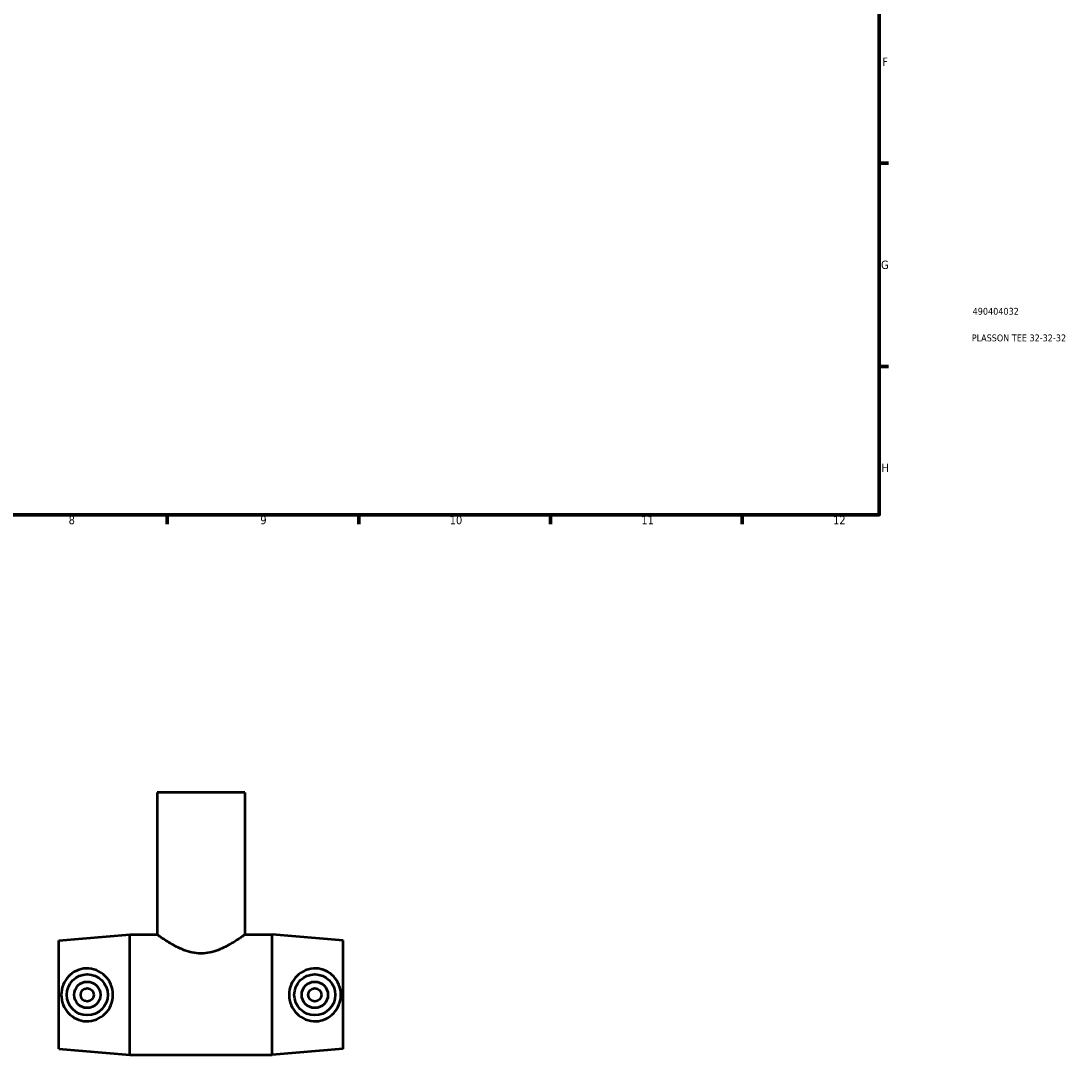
# Model space of a CAD drawing. Header units: millimetres. Extents: x -126 to 1435, y -177 to 1718.
# Tile 2 of 7: x 507 to 891, y -177 to 200. Entities that reach past the tile are written whole.
import ezdxf

# ---------------------------------------------------------------- set-up
doc = ezdxf.new("R2010")
doc.units = ezdxf.units.MM
for name, color, linetype, lineweight in [('Border (ANSI)', 7, 'Continuous', 70), ('Title (ISO)', 7, 'Continuous', 50), ('Visible (ANSI)', 7, 'Continuous', 50)]:
    doc.layers.add(name, color=color, linetype=linetype, lineweight=lineweight)
doc.styles.add('Note Text (ANSI)', font='tahoma.ttf')
doc.styles.add('Note Text (ISO)', font='tahoma.ttf')

# ---------------------------------------------------------------- blocks, each defined once
blk = doc.blocks.new('Borders Default Border')
at = {"layer": 'Border (ANSI)'}
for p, q in [((821, 148.5), (824.45, 148.5)), ((821, 74.25), (824.45, 74.25)), ((560.67, 20), (560.67, 16.55)), ((630.75, 20), (630.75, 16.55)), ((700.83, 20), (700.83, 16.55)), ((770.92, 20), (770.92, 16.55))]:
    blk.add_line(p, q, dxfattribs=at)
at = {"layer": 'Border (ANSI)', "flags": 128}
blk.add_lwpolyline([(20, 20), (20, 574), (821, 574), (821, 20), (20, 20)], dxfattribs=at)
at = {"layer": 'Border (ANSI)', "color": 230, "true_color": 0xff0080, "attachment_point": 7, "style": 'Note Text (ANSI)'}
for s, insert, char_height in [('F', (822.14, 184.1), 3.05), ('G', (821.66, 109.79), 3.05), ('H', (821.81, 35.6), 3.05), ('8', (524.63, 16.48), 3.05), ('9', (594.7, 16.49), 3.05), ('10', (663.96, 16.49), 3.048), ('11', (734.04, 16.55), 3.048), ('12', (804.13, 16.55), 3.048)]:
    blk.add_mtext(s, dxfattribs=dict(at, insert=insert, char_height=char_height))
blk = doc.blocks.new('Title Blocks ISO')
at = {"layer": 'Title (ISO)', "color": 232, "true_color": 0xca0064, "style": 'Note Text (ISO)'}
for tag, p in [('PART_NUMBER_001', (34.16, 73.13)), ('DESCRIPTION_001', (33.84, 63.4))]:
    blk.add_attdef(tag, p, '', height=2.5, dxfattribs=at)

msp = doc.modelspace()

# ---------------------------------------------------------------- linework, layer by layer
at = {"layer": 'Visible (ANSI)'}
for p, q in [((589.031, -81.471), (557.031, -81.471)), ((557.031, -81.471), (557.031, -133.471)), ((589.031, -81.471), (589.031, -133.471)), ((521.031, -135.671), (547.031, -133.471)), ((547.031, -177.471), (547.031, -133.471)), ((547.031, -133.471), (557.031, -133.471)), ((589.031, -133.471), (599.031, -133.471)), ((599.031, -177.471), (599.031, -133.471)), ((625.031, -135.671), (599.031, -133.471)), ((521.031, -175.271), (521.031, -135.671)), ((625.031, -175.271), (625.031, -135.671)), ((521.031, -175.271), (547.031, -177.471)), ((625.031, -175.271), (599.031, -177.471)), ((547.031, -177.471), (599.031, -177.471))]:
    msp.add_line(p, q, dxfattribs=at)
for centre, radius in [((531.431, -155.471), 7.5), ((614.631, -155.471), 7.5), ((531.431, -155.471), 4.8), ((531.431, -155.471), 2.4), ((614.631, -155.471), 4.8), ((614.631, -155.471), 2.4)]:
    msp.add_circle(centre, radius, dxfattribs=at)
for points, knots in [([(589.031, -133.471), (589.031, -133.471), (588.927, -133.548), (588.5, -133.855), (588.179, -134.085), (587.348, -134.665), (586.837, -135.016), (585.677, -135.78), (585.027, -136.194), (582.955, -137.437), (581.214, -138.391), (578.297, -139.505), (577.273, -139.821), (575.174, -140.255), (574.099, -140.372), (571.964, -140.372), (570.888, -140.255), (568.789, -139.821), (567.765, -139.505), (564.848, -138.391), (563.107, -137.437), (561.035, -136.194), (560.385, -135.78), (559.225, -135.016), (558.715, -134.665), (557.883, -134.085), (557.562, -133.855), (557.136, -133.548), (557.031, -133.471), (557.031, -133.471)], [2.5389489, 2.5389489, 2.5389489, 2.5389489, 2.8534942, 2.8534942, 3.1680394, 3.1680394, 3.4825847, 3.4825847, 3.79713, 3.79713, 4.4375139, 4.4375139, 4.7577058, 4.7577058, 5.0778978, 5.0778978, 5.3980897, 5.3980897, 5.7182817, 5.7182817, 6.3586656, 6.3586656, 6.6732109, 6.6732109, 6.9877561, 6.9877561, 7.3023014, 7.3023014, 7.6168467, 7.6168467, 7.6168467, 7.6168467]), ([(530.986, -165.127), (529.813, -165.08), (528.577, -164.793), (526.334, -163.751), (525.325, -162.999), (523.74, -161.306), (523.051, -160.243), (522.135, -157.919), (521.908, -156.658), (521.908, -154.285), (522.135, -153.023), (523.051, -150.699), (523.74, -149.636), (525.325, -147.944), (526.334, -147.191), (528.577, -146.15), (529.813, -145.862), (532.266, -145.765), (533.603, -145.993), (536.034, -146.974), (537.13, -147.726), (538.835, -149.444), (539.573, -150.521), (540.563, -152.91), (540.815, -154.225), (540.815, -156.718), (540.563, -158.032), (539.573, -160.422), (538.835, -161.499), (537.13, -163.217), (536.034, -163.968), (533.603, -164.949), (532.266, -165.177), (530.986, -165.127)], [0, 0, 0, 0, 0.3531402, 0.3531402, 0.7062805, 0.7062805, 1.0622591, 1.0622591, 1.4182377, 1.4182377, 1.7742162, 1.7742162, 2.1301948, 2.1301948, 2.4833351, 2.4833351, 2.8364753, 2.8364753, 3.2218628, 3.2218628, 3.6072503, 3.6072503, 3.9812363, 3.9812363, 4.3552223, 4.3552223, 4.7292084, 4.7292084, 5.1031944, 5.1031944, 5.4885819, 5.4885819, 5.8739694, 5.8739694, 5.8739694, 5.8739694]), ([(615.077, -165.127), (613.797, -165.177), (612.459, -164.949), (610.029, -163.968), (608.933, -163.217), (607.228, -161.499), (606.49, -160.422), (605.499, -158.032), (605.248, -156.718), (605.248, -154.225), (605.499, -152.91), (606.49, -150.521), (607.228, -149.444), (608.933, -147.726), (610.029, -146.974), (612.459, -145.993), (613.797, -145.765), (616.25, -145.862), (617.486, -146.15), (619.729, -147.191), (620.737, -147.944), (622.323, -149.636), (623.011, -150.699), (623.927, -153.023), (624.154, -154.285), (624.154, -156.658), (623.927, -157.919), (623.011, -160.243), (622.323, -161.306), (620.737, -162.999), (619.729, -163.751), (617.486, -164.793), (616.25, -165.08), (615.077, -165.127)], [0, 0, 0, 0, 0.3853875, 0.3853875, 0.770775, 0.770775, 1.144761, 1.144761, 1.518747, 1.518747, 1.892733, 1.892733, 2.2667191, 2.2667191, 2.6521066, 2.6521066, 3.0374941, 3.0374941, 3.3906343, 3.3906343, 3.7437745, 3.7437745, 4.0997531, 4.0997531, 4.4557317, 4.4557317, 4.8117103, 4.8117103, 5.1676889, 5.1676889, 5.5208291, 5.5208291, 5.8739694, 5.8739694, 5.8739694, 5.8739694])]:
    msp.add_open_spline(points, degree=3, knots=knots, dxfattribs=at)

# ---------------------------------------------------------------- block references
msp.add_blockref('Borders Default Border', (0, 0))
msp.add_blockref('Title Blocks ISO', (821, 20)).add_auto_attribs({'PART_NUMBER_001': '490404032', 'DESCRIPTION_001': 'PLASSON TEE 32-32-32'})

doc.saveas('drawing.dxf')
